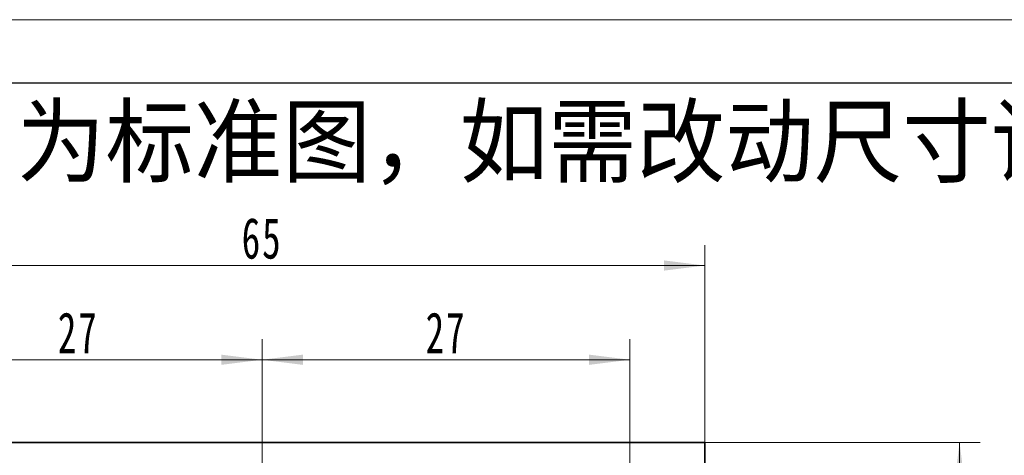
# Model space of a CAD drawing. Header units: millimetres. Extents: x 2 to 395, y 31 to 307.
# Tile 7 of 8: x 258 to 330, y 275 to 307. Entities that reach past the tile are written whole.
import ezdxf

# ---------------------------------------------------------------- set-up
doc = ezdxf.new("R2010")
doc.units = ezdxf.units.MM
doc.linetypes.add('点画线', pattern=[18, 12, -2, 2, -2])
doc.layers.get('0').update_dxf_attribs({"lineweight": 35})
doc.layers.add('6文字层', color=3, linetype='Continuous')
for name, color, linetype, lineweight in [('中心线层', 1, '点画线', 18), ('图框_外框线', 7, 'Continuous', 18), ('尺寸线层', 3, 'Continuous', 18), ('粗实线层', 7, 'Continuous', 35)]:
    doc.layers.add(name, color=color, linetype=linetype, lineweight=lineweight)
doc.styles.add('标准', font='txt', dxfattribs={"width": 0.667})
doc.dimstyles.new('a4-1-1', dxfattribs={"dimtxt": 3, "dimasz": 3, "dimexe": 1.5, "dimexo": 0, "dimgap": 0.5, "dimtad": 1, "dimdec": 3, "dimdsep": 46, "dimtxsty": '标准', "dimblk": '_CAXARROW', "dimcen": 0, "dimdle": 4, "dimazin": 2, "dimtfac": 0.707107, "dimtdec": 3, "dimtix": 1, "dimtmove": 2, "dimatfit": 3, "dimfxl": 0, "dimfrac": 2, "dimtolj": 1, "dimtzin": 0, "dimarcsym": 0})

# ---------------------------------------------------------------- blocks, each defined once
blk = doc.blocks.new('*X25')
at = {"layer": '尺寸线层', "linetype": 'Continuous'}
for points in [[(248.359, 282.486), (251.359, 282.861), (251.359, 282.111)], [(275.359, 282.486), (272.359, 282.861), (272.359, 282.111)]]:
    blk.add_hatch(color=0, dxfattribs=at).paths.add_polyline_path(points, flags=0)
at = {"layer": '尺寸线层', "color": 0, "linetype": 'Continuous'}
for p, q in [((248.359, 275.522), (248.359, 283.986)), ((275.359, 279.194), (275.359, 283.986)), ((248.359, 282.486), (275.359, 282.486))]:
    blk.add_line(p, q, dxfattribs=at)
at = {"layer": '尺寸线层', "color": 0, "insert": (261.859, 284.469), "char_height": 3, "width": 6, "attachment_point": 5, "line_spacing_factor": 1.15057, "style": '标准'}
blk.add_mtext('\\T1.1;27', dxfattribs=at)
blk = doc.blocks.new('_CAXARROW')
blk.add_hatch(color=0).paths.add_polyline_path([(0, 0), (-1, 0.125), (-1, -0.125)], flags=0)
blk = doc.blocks.new('*X26')
at = {"layer": '尺寸线层', "linetype": 'Continuous'}
for points in [[(275.359, 282.486), (278.359, 282.861), (278.359, 282.111)], [(302.359, 282.486), (299.359, 282.861), (299.359, 282.111)]]:
    blk.add_hatch(color=0, dxfattribs=at).paths.add_polyline_path(points, flags=0)
at = {"layer": '尺寸线层', "color": 0, "linetype": 'Continuous'}
for p, q in [((275.359, 279.194), (275.359, 283.986)), ((302.359, 275.522), (302.359, 283.986)), ((275.359, 282.486), (302.359, 282.486))]:
    blk.add_line(p, q, dxfattribs=at)
at = {"layer": '尺寸线层', "color": 0, "insert": (288.859, 284.469), "char_height": 3, "width": 6, "attachment_point": 5, "line_spacing_factor": 1.15057, "style": '标准'}
blk.add_mtext('\\T1.1;27', dxfattribs=at)
blk = doc.blocks.new('*X30')
at = {"layer": '尺寸线层', "linetype": 'Continuous'}
for points in [[(242.859, 289.404), (245.859, 289.779), (245.859, 289.029)], [(307.859, 289.404), (304.859, 289.779), (304.859, 289.029)]]:
    blk.add_hatch(color=0, dxfattribs=at).paths.add_polyline_path(points, flags=0)
at = {"layer": '尺寸线层', "color": 0, "linetype": 'Continuous'}
for p, q in [((242.859, 276.422), (242.859, 290.904)), ((307.859, 276.422), (307.859, 290.904)), ((242.859, 289.404), (307.859, 289.404))]:
    blk.add_line(p, q, dxfattribs=at)
at = {"layer": '尺寸线层', "color": 0, "insert": (275.359, 291.387), "char_height": 3, "width": 6, "attachment_point": 5, "line_spacing_factor": 1.15057, "style": '标准'}
blk.add_mtext('\\T1.1;65', dxfattribs=at)
blk = doc.blocks.new('*X32')
at = {"layer": '尺寸线层', "linetype": 'Continuous'}
for points in [[(326.557, 276.422), (326.932, 273.422), (326.182, 273.422)], [(326.557, 148.922), (326.932, 151.922), (326.182, 151.922)]]:
    blk.add_hatch(color=0, dxfattribs=at).paths.add_polyline_path(points, flags=0)
at = {"layer": '尺寸线层', "color": 0, "linetype": 'Continuous'}
for p, q in [((307.859, 276.422), (328.057, 276.422)), ((326.557, 276.422), (326.557, 148.922)), ((280.859, 148.922), (328.057, 148.922))]:
    blk.add_line(p, q, dxfattribs=at)
at = {"layer": '尺寸线层', "color": 0, "insert": (324.565, 212.672), "char_height": 3, "width": 13.87072, "attachment_point": 5, "rotation": 90, "line_spacing_factor": 1.15057, "style": '标准'}
blk.add_mtext('\\T1.1;127.5', dxfattribs=at)
blk = doc.blocks.new('提示字样')
at = {"layer": '6文字层', "insert": (1.21, 11.52), "char_height": 10, "width": 317.6795, "attachment_point": 1}
blk.add_mtext('{\\C1;此图为标准图，如需改动尺寸请联系销售经理。}', dxfattribs=at)

msp = doc.modelspace()

# ---------------------------------------------------------------- linework, layer by layer
at = {"layer": '中心线层'}
for p, q in [((275.359, 145.9217), (275.359, 279.194)), ((302.359, 275.5217), (302.359, 266.3217))]:
    msp.add_line(p, q, dxfattribs=at)
at = {"layer": '图框_外框线', "color": 3}
msp.add_lwpolyline([(3.8548, 30.6469), (395.2935, 30.6469), (395.2935, 307.45), (3.8548, 307.45)], close=True, dxfattribs=at)
at = {"layer": '图框_外框线', "color": 3, "lineweight": 25}
msp.add_lwpolyline([(27.1547, 35.3069), (390.6335, 35.3069), (390.6335, 302.79), (27.1547, 302.79)], close=True, dxfattribs=at)
at = {"layer": '粗实线层'}
for p in [(242.859, 276.4217), (307.859, 211.4217)]:
    msp.add_line(p, (307.859, 276.4217), dxfattribs=at)

# ---------------------------------------------------------------- block references
at = {"layer": '粗实线层', "xscale": 0.5, "yscale": 0.5, "zscale": 0.5}
msp.add_blockref('提示字样', (243.7514, 295.2692), dxfattribs=at)

# ---------------------------------------------------------------- dimensions: what is measured, and where the dimension line sits
at = {"layer": '尺寸线层'}
for base, p1, p2, picture, middle in [((307.859, 289.4038), (242.859, 276.4217), (307.859, 276.4217), '*X30', (275.359, 291.3871)), ((275.359, 282.486), (248.359, 275.5217), (275.359, 279.194), '*X25', (261.859, 284.4692)), ((302.359, 282.486), (275.359, 279.194), (302.359, 275.5217), '*X26', (288.859, 284.4692))]:
    dim = msp.add_linear_dim(base=base, p1=p1, p2=p2, dimstyle='a4-1-1', override={"dimsah": 1, "dimtfill": 1, "dimtzin": 0}, dxfattribs=at)
    dim.commit()
    dim.dimension.update_dxf_attribs({"geometry": picture, "text_midpoint": middle})
dim = msp.add_linear_dim(base=(326.5568, 148.9217), p1=(307.859, 276.4217), p2=(280.859, 148.9217), angle=270, dimstyle='a4-1-1', override={"dimsah": 1, "dimtfill": 1, "dimtzin": 0}, dxfattribs=at)
dim.commit()
dim.dimension.update_dxf_attribs({"geometry": '*X32', "text_midpoint": (324.5652, 212.6717)})

doc.saveas('drawing.dxf')
